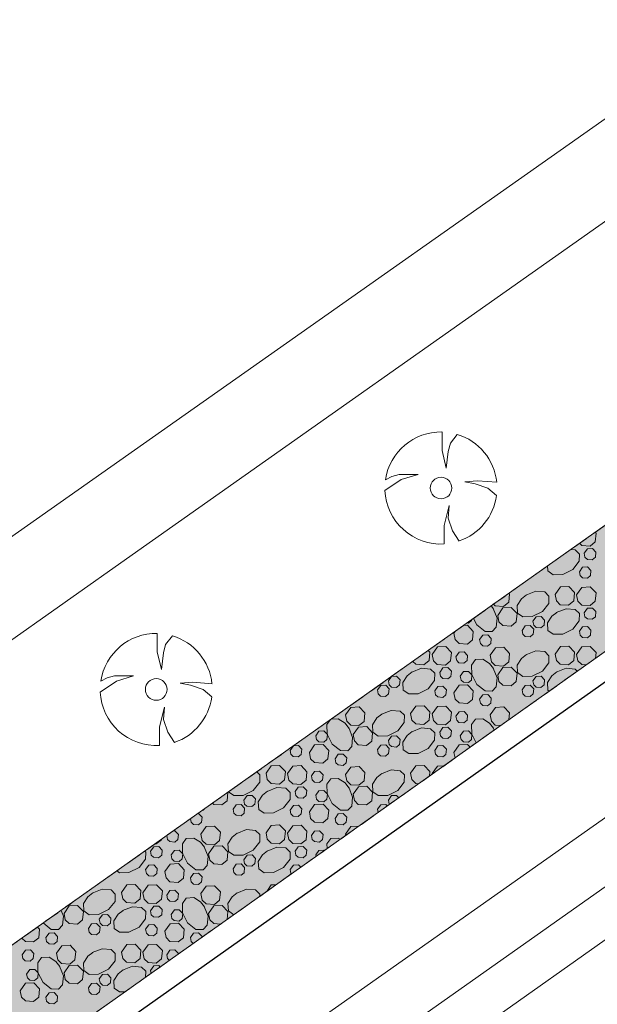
# Model space of a CAD drawing. Header units: metres. Extents: x 148425 to 149111, y 486065 to 486671.
# Tile 77 of 81: x 148882 to 148905, y 486482 to 486521. Entities that reach past the tile are written whole.
import ezdxf

# ---------------------------------------------------------------- set-up
doc = ezdxf.new("R2010")
doc.units = ezdxf.units.M
doc.header["$MEASUREMENT"] = 0
doc.linetypes.add('DGN Style 2', pattern=[1, 0.6, -0.4])
for name, color, linetype, lineweight in [('BWR-best-situatie', 2, 'Continuous', 13), ('BWR-verw-drain ø 60', 60, 'drainage60w', 30), ('BWR-verw-situatie', 214, 'DGN Style 2', 13), ('TOP-L-topo objecten punt', 7, 'Continuous', 0), ('TOP-L-topo objecten vlak', 7, 'Continuous', 0), ('WVB-alg-onderhoek', 7, 'Continuous', 30), ('WVB-pen-dik 013', 1, 'Continuous', 0), ('WVB-raster-20%', 254, 'Continuous', 30)]:
    doc.layers.add(name, color=color, linetype=linetype, lineweight=lineweight)
doc.styles.add('Style-WORKING', font='WORKING.shx')
doc.linetypes.add('drainage60w', pattern='A,2.1,["V",Style-WORKING,S=0.700002,R=0,X=-0.228,Y=-0.367],2.9,-0.32,0.02,-0.32,1,-0.32,5', length=11.98)

# ---------------------------------------------------------------- blocks, each defined once
blk = doc.blocks.new('BBOOM')
at = {"layer": 'BWR-best-situatie'}
for p, q in [((0.016, 0.603), (0.016, 0.9)), ((0.016, 0.804), (0.016, 0.871)), ((0.26, 0.861), (0.15, 0.72)), ((0.15, 0.72), (0.116, 0.586)), ((0.083, 0.318), (0.016, 0.603)), ((0.116, 0.586), (0.083, 0.318)), ((-0.787, 0.185), (-0.89, 0.134)), ((-0.67, 0.217), (-0.787, 0.185)), ((-0.368, 0.218), (-0.67, 0.217)), ((-0.637, 0.135), (-0.368, 0.218)), ((-0.9, -0.042), (-0.637, 0.135)), ((0.384, 0.1), (0.586, 0.117)), ((0.551, 0.067), (0.384, 0.1)), ((0.752, 0), (0.551, 0.067)), ((0.586, 0.117), (0.895, 0.092)), ((0.89, -0.121), (0.752, 0)), ((0.133, -0.283), (0.05, -0.603)), ((0.116, -0.484), (0.133, -0.283)), ((0.05, -0.603), (0.051, -0.899)), ((0.184, -0.685), (0.116, -0.484)), ((0.293, -0.851), (0.184, -0.685))]:
    blk.add_line(p, q, dxfattribs=at)
blk.add_circle((0, 0), 0.174, dxfattribs=at)
for start, end in [(88.9495, 171.4867), (5.8447, 73.1614), (182.6375, 273.2485), (289.0687, 352.197)]:
    blk.add_arc((-0.001, 0), 0.9, start, end, dxfattribs=at)

msp = doc.modelspace()

# ---------------------------------------------------------------- hatches: boundary and pattern name
at = {"layer": 'WVB-raster-20%', "linetype": 'Continuous', "lineweight": 0}
msp.add_hatch(color=256, dxfattribs=at).paths.add_polyline_path([(148924.789, 486510.032), (148922.439, 486513.361), (148903.543, 486500), (148747.547, 486389.546), (148744.596, 486388.204), (148728.278, 486376.797), (148726.384, 486374.527), (148583.29, 486273.18), (148579.06, 486270.35), (148577.545, 486269.321), (148570.335, 486264.284), (148554.904, 486255.134), (148557.704, 486250.188), (148559.694, 486251.626), (148727.071, 486370.042), (148730.958, 486371.59), (148748.805, 486384.219), (148750.944, 486386.728), (148910.697, 486500)], flags=0)

# ---------------------------------------------------------------- linework, layer by layer
at = {"layer": 'BWR-verw-drain ø 60', "linetype": 'drainage60w', "ltscale": 2.5, "flags": 128}
msp.add_lwpolyline([(148884.356, 486480.137), (148885.744, 486481.119), (148911.275, 486499.184), (148925.394, 486509.175)], dxfattribs=at)
at = {"layer": 'BWR-verw-situatie', "flags": 128}
for points in [[(148922.439, 486513.361), (148903.543, 486500), (148747.547, 486389.546), (148744.596, 486388.204), (148728.278, 486376.797), (148726.384, 486374.527), (148583.29, 486273.18), (148579.06, 486270.35), (148577.545, 486269.321), (148570.335, 486264.284), (148554.904, 486255.134)], [(148557.704, 486250.188), (148559.694, 486251.626), (148727.071, 486370.042), (148731.453, 486371.787), (148748.351, 486383.686), (148750.944, 486386.728), (148910.697, 486500), (148924.789, 486510.032)]]:
    msp.add_lwpolyline(points, dxfattribs=at)
at = {"layer": 'TOP-L-topo objecten vlak', "color": 7, "linetype": 'Continuous', "lineweight": 0}
for p, q in [((148886.245, 486500), (148916.703, 486521.484)), ((148927.99, 486505.498), (148565.2, 486249.74)), ((148929.298, 486503.645), (148567.034, 486248.258)), ((148930.304, 486502.219), (148568.866, 486247.415)), ((148554.63, 486266.09), (148886.245, 486500))]:
    msp.add_line(p, q, dxfattribs=at)
at = {"layer": 'TOP-L-topo objecten vlak', "color": 7, "linetype": 'Continuous', "lineweight": 0, "flags": 128}
msp.add_lwpolyline([(148914.761, 486524.236), (148880.36, 486500), (148552.46, 486268.99)], dxfattribs=at)
at = {"layer": 'WVB-alg-onderhoek', "lineweight": 40, "ltscale": 500}
msp.add_3dface([(148601.941, 486074.385), (149104.348, 486429.086), (148938.821, 486663.542), (148436.414, 486308.842)], dxfattribs=at)
at = {"layer": 'WVB-pen-dik 013'}
for p, q in [((148900.649, 486497.951), (148900.744, 486497.831)), ((148899.156, 486496.856), (148899.208, 486496.931)), ((148900.734, 486493.064), (148900.774, 486492.964)), ((148899.199, 486491.848), (148899.156, 486492.071)), ((148898.283, 486491.198), (148898.279, 486491.221)), ((148896.116, 486489.662), (148896.091, 486489.791)), ((148894.817, 486488.74), (148894.806, 486488.794)), ((148893.621, 486487.892), (148893.609, 486487.956)), ((148887.002, 486483.199), (148886.981, 486483.319))]:
    msp.add_line(p, q, dxfattribs=at)
at = {"layer": 'WVB-pen-dik 013', "flags": 128}
for points in [[(148904.823, 486500.905), (148904.861, 486500.866), (148904.826, 486500.529), (148904.619, 486500.356), (148904.289, 486500.379), (148904.201, 486500.465)], [(148903.846, 486500.214), (148904.019, 486500.199), (148904.191, 486500.034), (148904.184, 486499.744), (148903.924, 486499.409), (148903.521, 486499.209), (148903.141, 486499.204), (148902.926, 486499.354), (148902.915, 486499.555)], [(148904.389, 486500.066), (148904.514, 486500.249), (148904.716, 486500.259), (148904.856, 486500.114), (148904.834, 486499.909), (148904.709, 486499.806), (148904.511, 486499.821), (148904.416, 486499.911), (148904.389, 486500.066)], [(148904.189, 486499.326), (148904.316, 486499.506), (148904.516, 486499.519), (148904.656, 486499.374), (148904.634, 486499.169), (148904.511, 486499.064), (148904.311, 486499.081), (148904.219, 486499.171), (148904.189, 486499.326)], [(148903.219, 486498.411), (148903.429, 486498.711), (148903.766, 486498.729), (148903.996, 486498.486), (148903.964, 486498.149), (148903.756, 486497.976), (148903.424, 486498.001), (148903.269, 486498.154), (148903.219, 486498.411)], [(148904.081, 486498.399), (148904.294, 486498.696), (148904.629, 486498.716), (148904.861, 486498.474), (148904.826, 486498.136), (148904.619, 486497.964), (148904.289, 486497.986), (148904.134, 486498.139), (148904.081, 486498.399)], [(148901.368, 486498.46), (148901.389, 486498.439), (148901.354, 486498.101), (148901.146, 486497.929), (148900.816, 486497.951), (148900.746, 486498.02)], [(148902.046, 486498.386), (148902.439, 486498.544), (148902.801, 486498.511), (148902.971, 486498.346), (148902.966, 486498.054), (148902.704, 486497.721), (148902.301, 486497.521), (148901.924, 486497.514), (148901.709, 486497.666), (148901.691, 486497.969), (148901.864, 486498.239), (148902.064, 486498.396)], [(148900.734, 486497.849), (148900.891, 486497.456), (148900.856, 486497.094), (148900.696, 486496.924), (148900.404, 486496.929), (148900.071, 486497.191), (148899.941, 486497.45)], [(148900.914, 486497.571), (148901.124, 486497.871), (148901.459, 486497.889), (148901.691, 486497.646), (148901.659, 486497.309), (148901.451, 486497.136), (148901.119, 486497.161), (148900.964, 486497.314), (148900.914, 486497.571)], [(148903.264, 486497.681), (148903.659, 486497.839), (148904.019, 486497.806), (148904.191, 486497.641), (148904.184, 486497.351), (148903.924, 486497.016), (148903.521, 486496.816), (148903.141, 486496.811), (148902.926, 486496.961), (148902.909, 486497.266), (148903.084, 486497.534), (148903.281, 486497.691)], [(148904.389, 486497.674), (148904.514, 486497.856), (148904.716, 486497.866), (148904.856, 486497.721), (148904.834, 486497.516), (148904.709, 486497.414), (148904.511, 486497.429), (148904.416, 486497.519), (148904.389, 486497.674)], [(148902.329, 486497.334), (148902.456, 486497.511), (148902.656, 486497.524), (148902.796, 486497.379), (148902.774, 486497.174), (148902.649, 486497.071), (148902.451, 486497.086), (148902.359, 486497.176), (148902.329, 486497.334)], [(148899.539, 486497.165), (148899.704, 486497.174), (148899.934, 486496.931), (148899.901, 486496.594), (148899.694, 486496.421), (148899.361, 486496.446), (148899.206, 486496.599), (148899.156, 486496.856)], [(148899.861, 486497.393), (148899.859, 486497.369), (148899.734, 486497.264), (148899.684, 486497.267)], [(148901.894, 486496.969), (148902.021, 486497.149), (148902.221, 486497.161), (148902.359, 486497.014), (148902.339, 486496.811), (148902.216, 486496.706), (148902.016, 486496.724), (148901.924, 486496.814), (148901.894, 486496.969)], [(148904.189, 486496.934), (148904.316, 486497.114), (148904.516, 486497.126), (148904.656, 486496.981), (148904.634, 486496.776), (148904.511, 486496.671), (148904.311, 486496.689), (148904.219, 486496.779), (148904.189, 486496.934)], [(148900.186, 486496.599), (148900.314, 486496.779), (148900.514, 486496.789), (148900.654, 486496.644), (148900.634, 486496.441), (148900.509, 486496.336), (148900.311, 486496.351), (148900.216, 486496.441), (148900.186, 486496.599)], [(148898.279, 486496.006), (148898.491, 486496.304), (148898.826, 486496.324), (148899.059, 486496.081), (148899.024, 486495.744), (148898.816, 486495.571), (148898.486, 486495.594), (148898.331, 486495.746), (148898.279, 486496.006)], [(148900.609, 486495.971), (148900.821, 486496.269), (148901.156, 486496.289), (148901.389, 486496.046), (148901.354, 486495.709), (148901.146, 486495.536), (148900.816, 486495.559), (148900.661, 486495.711), (148900.609, 486495.971)], [(148903.219, 486496.019), (148903.429, 486496.319), (148903.766, 486496.336), (148903.996, 486496.094), (148903.964, 486495.756), (148903.756, 486495.584), (148903.424, 486495.609), (148903.269, 486495.761), (148903.219, 486496.019)], [(148904.081, 486496.006), (148904.294, 486496.304), (148904.629, 486496.324), (148904.861, 486496.081), (148904.837, 486495.845)], [(148898.126, 486496.165), (148898.194, 486496.094), (148898.161, 486495.756), (148897.954, 486495.584), (148897.621, 486495.609), (148897.504, 486495.724)], [(148899.236, 486495.911), (148899.364, 486496.091), (148899.564, 486496.104), (148899.704, 486495.959), (148899.681, 486495.754), (148899.559, 486495.649), (148899.359, 486495.666), (148899.266, 486495.756), (148899.236, 486495.911)], [(148902.046, 486495.994), (148902.439, 486496.151), (148902.801, 486496.119), (148902.971, 486495.954), (148902.966, 486495.661), (148902.704, 486495.329), (148902.301, 486495.129), (148901.924, 486495.121), (148901.709, 486495.274), (148901.691, 486495.576), (148901.864, 486495.846), (148902.064, 486496.004)], [(148904.465, 486495.582), (148904.289, 486495.594), (148904.134, 486495.746), (148904.081, 486496.006)], [(148898.586, 486495.281), (148898.711, 486495.464), (148898.914, 486495.474), (148899.054, 486495.329), (148899.031, 486495.124), (148898.906, 486495.021), (148898.709, 486495.036), (148898.614, 486495.126), (148898.586, 486495.281)], [(148900.734, 486495.456), (148900.891, 486495.064), (148900.856, 486494.701), (148900.696, 486494.531), (148900.404, 486494.536), (148900.071, 486494.799), (148899.869, 486495.201), (148899.864, 486495.579), (148900.016, 486495.794), (148900.316, 486495.811), (148900.586, 486495.639), (148900.744, 486495.439)], [(148900.914, 486495.179), (148901.124, 486495.479), (148901.459, 486495.496), (148901.691, 486495.254), (148901.659, 486494.916), (148901.451, 486494.744), (148901.119, 486494.769), (148900.964, 486494.921), (148900.914, 486495.179)], [(148896.526, 486494.941), (148896.654, 486495.119), (148896.854, 486495.131), (148896.994, 486494.986), (148896.971, 486494.781), (148896.846, 486494.679), (148896.649, 486494.694), (148896.556, 486494.784), (148896.526, 486494.941)], [(148897.461, 486495.289), (148897.856, 486495.446), (148898.216, 486495.414), (148898.389, 486495.249), (148898.381, 486494.959), (148898.121, 486494.624), (148897.719, 486494.424), (148897.339, 486494.419), (148897.124, 486494.569), (148897.106, 486494.874), (148897.281, 486495.141), (148897.479, 486495.299)], [(148899.411, 486495.134), (148899.539, 486495.314), (148899.739, 486495.324), (148899.879, 486495.179), (148899.859, 486494.976), (148899.734, 486494.871), (148899.536, 486494.886), (148899.441, 486494.976), (148899.411, 486495.134)], [(148902.329, 486494.941), (148902.456, 486495.119), (148902.656, 486495.131), (148902.796, 486494.986), (148902.774, 486494.781), (148902.649, 486494.679), (148902.451, 486494.694), (148902.359, 486494.784), (148902.329, 486494.941)], [(148902.982, 486494.53), (148902.926, 486494.569), (148902.909, 486494.874), (148903.084, 486495.141), (148903.281, 486495.299)], [(148903.264, 486495.289), (148903.659, 486495.446), (148904.019, 486495.414), (148904.108, 486495.328)], [(148896.091, 486494.576), (148896.219, 486494.756), (148896.419, 486494.769), (148896.556, 486494.621), (148896.536, 486494.419), (148896.414, 486494.314), (148896.214, 486494.331), (148896.121, 486494.421), (148896.091, 486494.576)], [(148898.386, 486494.541), (148898.514, 486494.721), (148898.714, 486494.734), (148898.854, 486494.589), (148898.831, 486494.384), (148898.709, 486494.279), (148898.509, 486494.296), (148898.416, 486494.386), (148898.386, 486494.541)], [(148899.156, 486494.464), (148899.366, 486494.764), (148899.704, 486494.781), (148899.934, 486494.539), (148899.901, 486494.201), (148899.694, 486494.029), (148899.361, 486494.054), (148899.206, 486494.206), (148899.156, 486494.464)], [(148901.894, 486494.576), (148902.021, 486494.756), (148902.221, 486494.769), (148902.359, 486494.621), (148902.339, 486494.419), (148902.216, 486494.314), (148902.016, 486494.331), (148901.924, 486494.421), (148901.894, 486494.576)], [(148900.186, 486494.206), (148900.314, 486494.386), (148900.514, 486494.396), (148900.654, 486494.251), (148900.634, 486494.049), (148900.509, 486493.944), (148900.311, 486493.959), (148900.216, 486494.049), (148900.186, 486494.206)], [(148894.806, 486493.579), (148895.019, 486493.876), (148895.354, 486493.896), (148895.586, 486493.654), (148895.551, 486493.316), (148895.344, 486493.144), (148895.014, 486493.166), (148894.859, 486493.319), (148894.806, 486493.579)], [(148897.416, 486493.626), (148897.626, 486493.926), (148897.964, 486493.944), (148898.194, 486493.701), (148898.161, 486493.364), (148897.954, 486493.191), (148897.621, 486493.216), (148897.466, 486493.369), (148897.416, 486493.626)], [(148898.279, 486493.614), (148898.491, 486493.911), (148898.826, 486493.931), (148899.059, 486493.689), (148899.024, 486493.351), (148898.816, 486493.179), (148898.486, 486493.201), (148898.331, 486493.354), (148898.279, 486493.614)], [(148900.609, 486493.579), (148900.821, 486493.876), (148901.156, 486493.896), (148901.389, 486493.654), (148901.36, 486493.38)], [(148896.244, 486493.601), (148896.636, 486493.759), (148896.999, 486493.726), (148897.169, 486493.561), (148897.164, 486493.269), (148896.901, 486492.936), (148896.499, 486492.736), (148896.121, 486492.729), (148895.906, 486492.881), (148895.889, 486493.184), (148896.061, 486493.454), (148896.261, 486493.611)], [(148899.236, 486493.519), (148899.364, 486493.699), (148899.564, 486493.711), (148899.704, 486493.566), (148899.681, 486493.361), (148899.559, 486493.256), (148899.359, 486493.274), (148899.266, 486493.364), (148899.236, 486493.519)], [(148901.037, 486493.151), (148900.816, 486493.166), (148900.661, 486493.319), (148900.609, 486493.579)], [(148894.931, 486493.064), (148895.089, 486492.671), (148895.054, 486492.309), (148894.894, 486492.139), (148894.601, 486492.144), (148894.269, 486492.406), (148894.066, 486492.809), (148894.061, 486493.186), (148894.204, 486493.387)], [(148894.224, 486493.402), (148894.514, 486493.419), (148894.784, 486493.246), (148894.941, 486493.046)], [(148895.111, 486492.786), (148895.321, 486493.086), (148895.656, 486493.104), (148895.889, 486492.861), (148895.856, 486492.524), (148895.649, 486492.351), (148895.316, 486492.376), (148895.161, 486492.529), (148895.111, 486492.786)], [(148900.049, 486492.45), (148899.869, 486492.809), (148899.864, 486493.186), (148900.016, 486493.401), (148900.316, 486493.419), (148900.586, 486493.246), (148900.744, 486493.046)], [(148893.609, 486492.741), (148893.736, 486492.921), (148893.936, 486492.931), (148894.076, 486492.786), (148894.056, 486492.584), (148893.931, 486492.479), (148893.734, 486492.494), (148893.639, 486492.584), (148893.609, 486492.741)], [(148896.526, 486492.549), (148896.654, 486492.726), (148896.854, 486492.739), (148896.994, 486492.594), (148896.971, 486492.389), (148896.846, 486492.286), (148896.649, 486492.301), (148896.556, 486492.391), (148896.526, 486492.549)], [(148897.461, 486492.896), (148897.856, 486493.054), (148898.216, 486493.021), (148898.389, 486492.856), (148898.381, 486492.566), (148898.121, 486492.231), (148897.719, 486492.031), (148897.339, 486492.026), (148897.124, 486492.176), (148897.106, 486492.481), (148897.281, 486492.749), (148897.479, 486492.906)], [(148898.586, 486492.889), (148898.711, 486493.071), (148898.914, 486493.081), (148899.054, 486492.936), (148899.031, 486492.731), (148898.906, 486492.629), (148898.709, 486492.644), (148898.614, 486492.734), (148898.586, 486492.889)], [(148899.411, 486492.741), (148899.539, 486492.921), (148899.739, 486492.931), (148899.879, 486492.786), (148899.859, 486492.584), (148899.734, 486492.479), (148899.536, 486492.494), (148899.441, 486492.584), (148899.411, 486492.741)], [(148892.584, 486492.149), (148892.711, 486492.329), (148892.911, 486492.341), (148893.051, 486492.196), (148893.029, 486491.991), (148892.906, 486491.886), (148892.706, 486491.904), (148892.614, 486491.994), (148892.584, 486492.149)], [(148893.354, 486492.071), (148893.564, 486492.371), (148893.901, 486492.389), (148894.131, 486492.146), (148894.099, 486491.809), (148893.891, 486491.636), (148893.559, 486491.661), (148893.404, 486491.814), (148893.354, 486492.071)], [(148896.091, 486492.184), (148896.219, 486492.364), (148896.419, 486492.376), (148896.556, 486492.229), (148896.536, 486492.026), (148896.414, 486491.921), (148896.214, 486491.939), (148896.121, 486492.029), (148896.091, 486492.184)], [(148898.386, 486492.149), (148898.514, 486492.329), (148898.714, 486492.341), (148898.854, 486492.196), (148898.831, 486491.991), (148898.709, 486491.886), (148898.509, 486491.904), (148898.416, 486491.994), (148898.386, 486492.149)], [(148899.156, 486492.071), (148899.366, 486492.371), (148899.704, 486492.389), (148899.808, 486492.279)], [(148894.384, 486491.814), (148894.511, 486491.994), (148894.711, 486492.004), (148894.851, 486491.859), (148894.831, 486491.656), (148894.706, 486491.551), (148894.509, 486491.566), (148894.414, 486491.656), (148894.384, 486491.814)], [(148891.614, 486491.234), (148891.824, 486491.534), (148892.161, 486491.551), (148892.391, 486491.309), (148892.359, 486490.971), (148892.151, 486490.799), (148891.819, 486490.824), (148891.664, 486490.976), (148891.614, 486491.234)], [(148892.476, 486491.221), (148892.689, 486491.519), (148893.024, 486491.539), (148893.256, 486491.296), (148893.221, 486490.959), (148893.014, 486490.786), (148892.684, 486490.809), (148892.529, 486490.961), (148892.476, 486491.221)], [(148897.416, 486491.234), (148897.626, 486491.534), (148897.964, 486491.551), (148898.194, 486491.309), (148898.176, 486491.122)], [(148898.279, 486491.221), (148898.491, 486491.519), (148898.758, 486491.534)], [(148891.241, 486491.29), (148891.366, 486491.169), (148891.361, 486490.876), (148891.099, 486490.544), (148890.696, 486490.344), (148890.319, 486490.336), (148890.107, 486490.486)], [(148893.434, 486491.126), (148893.561, 486491.306), (148893.761, 486491.319), (148893.901, 486491.174), (148893.879, 486490.969), (148893.756, 486490.864), (148893.556, 486490.881), (148893.464, 486490.971), (148893.434, 486491.126)], [(148894.806, 486491.186), (148895.019, 486491.484), (148895.354, 486491.504), (148895.586, 486491.261), (148895.551, 486490.924), (148895.344, 486490.751), (148895.014, 486490.774), (148894.859, 486490.926), (148894.806, 486491.186)], [(148896.244, 486491.209), (148896.636, 486491.366), (148896.999, 486491.334), (148897.169, 486491.169), (148897.164, 486490.876), (148896.901, 486490.544), (148896.499, 486490.344), (148896.121, 486490.336), (148895.906, 486490.489), (148895.889, 486490.791), (148896.061, 486491.061), (148896.261, 486491.219)], [(148897.742, 486490.814), (148897.621, 486490.824), (148897.466, 486490.976), (148897.416, 486491.234)], [(148894.931, 486490.671), (148895.089, 486490.279), (148895.054, 486489.916), (148894.894, 486489.746), (148894.601, 486489.751), (148894.269, 486490.014), (148894.066, 486490.416), (148894.061, 486490.794), (148894.214, 486491.009), (148894.514, 486491.026), (148894.784, 486490.854), (148894.941, 486490.654)], [(148890.084, 486490.47), (148890.086, 486490.469), (148890.054, 486490.131), (148889.846, 486489.959), (148889.514, 486489.984), (148889.465, 486490.032)], [(148890.724, 486490.156), (148890.851, 486490.334), (148891.051, 486490.346), (148891.191, 486490.201), (148891.169, 486489.996), (148891.044, 486489.894), (148890.846, 486489.909), (148890.754, 486489.999), (148890.724, 486490.156)], [(148891.659, 486490.504), (148892.054, 486490.661), (148892.414, 486490.629), (148892.586, 486490.464), (148892.579, 486490.174), (148892.319, 486489.839), (148891.916, 486489.639), (148891.536, 486489.634), (148891.321, 486489.784), (148891.304, 486490.089), (148891.479, 486490.356), (148891.676, 486490.514)], [(148892.784, 486490.496), (148892.909, 486490.679), (148893.111, 486490.689), (148893.251, 486490.544), (148893.229, 486490.339), (148893.104, 486490.236), (148892.906, 486490.251), (148892.811, 486490.341), (148892.784, 486490.496)], [(148893.609, 486490.349), (148893.736, 486490.529), (148893.936, 486490.539), (148894.076, 486490.394), (148894.056, 486490.191), (148893.931, 486490.086), (148893.734, 486490.101), (148893.639, 486490.191), (148893.609, 486490.349)], [(148895.111, 486490.394), (148895.321, 486490.694), (148895.656, 486490.711), (148895.889, 486490.469), (148895.856, 486490.131), (148895.649, 486489.959), (148895.316, 486489.984), (148895.161, 486490.136), (148895.111, 486490.394)], [(148896.526, 486490.156), (148896.654, 486490.334), (148896.854, 486490.346), (148896.946, 486490.25)], [(148890.289, 486489.791), (148890.416, 486489.971), (148890.616, 486489.984), (148890.754, 486489.836), (148890.734, 486489.634), (148890.611, 486489.529), (148890.411, 486489.546), (148890.319, 486489.636), (148890.289, 486489.791)], [(148892.584, 486489.756), (148892.711, 486489.936), (148892.911, 486489.949), (148893.051, 486489.804), (148893.029, 486489.599), (148892.906, 486489.494), (148892.706, 486489.511), (148892.614, 486489.601), (148892.584, 486489.756)], [(148893.354, 486489.679), (148893.564, 486489.979), (148893.901, 486489.996), (148894.131, 486489.754), (148894.099, 486489.416), (148893.891, 486489.244), (148893.559, 486489.269), (148893.404, 486489.421), (148893.354, 486489.679)], [(148896.091, 486489.791), (148896.219, 486489.971), (148896.419, 486489.984), (148896.479, 486489.919)], [(148896.571, 486489.984), (148896.556, 486489.999), (148896.526, 486490.156)], [(148888.868, 486489.609), (148888.909, 486489.611), (148889.049, 486489.466), (148889.029, 486489.264), (148888.904, 486489.159), (148888.706, 486489.174), (148888.611, 486489.264), (148888.584, 486489.408)], [(148889.151, 486489.81), (148889.091, 486489.746), (148889.062, 486489.747)], [(148894.384, 486489.421), (148894.511, 486489.601), (148894.711, 486489.611), (148894.851, 486489.466), (148894.831, 486489.264), (148894.706, 486489.159), (148894.509, 486489.174), (148894.414, 486489.264), (148894.384, 486489.421)], [(148891.614, 486488.841), (148891.824, 486489.141), (148892.161, 486489.159), (148892.391, 486488.916), (148892.359, 486488.579), (148892.151, 486488.406), (148891.819, 486488.431), (148891.664, 486488.584), (148891.614, 486488.841)], [(148892.476, 486488.829), (148892.689, 486489.126), (148893.024, 486489.146), (148893.256, 486488.904), (148893.221, 486488.566), (148893.014, 486488.394), (148892.684, 486488.416), (148892.529, 486488.569), (148892.476, 486488.829)], [(148887.898, 486488.922), (148887.959, 486488.926), (148888.099, 486488.781), (148888.076, 486488.576), (148887.954, 486488.471), (148887.754, 486488.489), (148887.661, 486488.579), (148887.631, 486488.733)], [(148889.004, 486488.794), (148889.216, 486489.091), (148889.551, 486489.111), (148889.784, 486488.869), (148889.749, 486488.531), (148889.541, 486488.359), (148889.211, 486488.381), (148889.056, 486488.534), (148889.004, 486488.794)], [(148890.441, 486488.816), (148890.834, 486488.974), (148891.196, 486488.941), (148891.366, 486488.776), (148891.361, 486488.484), (148891.099, 486488.151), (148890.696, 486487.951), (148890.319, 486487.944), (148890.104, 486488.096), (148890.086, 486488.399), (148890.259, 486488.669), (148890.459, 486488.826)], [(148893.434, 486488.734), (148893.561, 486488.914), (148893.761, 486488.926), (148893.901, 486488.781), (148893.879, 486488.576), (148893.756, 486488.471), (148893.556, 486488.489), (148893.464, 486488.579), (148893.434, 486488.734)], [(148894.806, 486488.794), (148895.019, 486489.091), (148895.339, 486489.11)], [(148887.42, 486488.584), (148887.419, 486488.566), (148887.211, 486488.394), (148887.156, 486488.397)], [(148889.129, 486488.279), (148889.286, 486487.886), (148889.251, 486487.524), (148889.091, 486487.354), (148888.799, 486487.359), (148888.466, 486487.621), (148888.264, 486488.024), (148888.259, 486488.401), (148888.411, 486488.616), (148888.711, 486488.634), (148888.981, 486488.461), (148889.139, 486488.261)], [(148894.064, 486488.206), (148894.061, 486488.401), (148894.214, 486488.616), (148894.514, 486488.634), (148894.594, 486488.582)], [(148886.746, 486488.107), (148886.784, 486488.071), (148886.776, 486487.781), (148886.516, 486487.446), (148886.114, 486487.246), (148885.734, 486487.241), (148885.628, 486487.315)], [(148886.981, 486488.104), (148887.106, 486488.286), (148887.309, 486488.296), (148887.449, 486488.151), (148887.426, 486487.946), (148887.301, 486487.844), (148887.104, 486487.859), (148887.009, 486487.949), (148886.981, 486488.104)], [(148887.806, 486487.956), (148887.934, 486488.136), (148888.134, 486488.146), (148888.274, 486488.001), (148888.254, 486487.799), (148888.129, 486487.694), (148887.931, 486487.709), (148887.836, 486487.799), (148887.806, 486487.956)], [(148889.309, 486488.001), (148889.519, 486488.301), (148889.854, 486488.319), (148890.086, 486488.076), (148890.054, 486487.739), (148889.846, 486487.566), (148889.514, 486487.591), (148889.359, 486487.744), (148889.309, 486488.001)], [(148891.659, 486488.111), (148892.054, 486488.269), (148892.414, 486488.236), (148892.586, 486488.071), (148892.579, 486487.781), (148892.319, 486487.446), (148891.916, 486487.246), (148891.536, 486487.241), (148891.321, 486487.391), (148891.304, 486487.696), (148891.479, 486487.964), (148891.676, 486488.121)], [(148892.784, 486488.104), (148892.909, 486488.286), (148893.111, 486488.296), (148893.251, 486488.151), (148893.229, 486487.946), (148893.104, 486487.844), (148892.906, 486487.859), (148892.811, 486487.949), (148892.784, 486488.104)], [(148893.609, 486487.956), (148893.736, 486488.136), (148893.936, 486488.146), (148893.953, 486488.128)], [(148887.551, 486487.286), (148887.761, 486487.586), (148888.099, 486487.604), (148888.329, 486487.361), (148888.296, 486487.024), (148888.089, 486486.851), (148887.756, 486486.876), (148887.601, 486487.029), (148887.551, 486487.286)], [(148890.289, 486487.399), (148890.416, 486487.579), (148890.616, 486487.591), (148890.754, 486487.444), (148890.734, 486487.241), (148890.611, 486487.136), (148890.411, 486487.154), (148890.319, 486487.244), (148890.289, 486487.399)], [(148890.724, 486487.764), (148890.851, 486487.941), (148891.051, 486487.954), (148891.191, 486487.809), (148891.169, 486487.604), (148891.044, 486487.501), (148890.846, 486487.516), (148890.754, 486487.606), (148890.724, 486487.764)], [(148886.781, 486487.364), (148886.909, 486487.544), (148887.109, 486487.556), (148887.249, 486487.411), (148887.226, 486487.206), (148887.104, 486487.101), (148886.904, 486487.119), (148886.811, 486487.209), (148886.781, 486487.364)], [(148888.581, 486487.029), (148888.709, 486487.209), (148888.909, 486487.219), (148889.049, 486487.074), (148889.029, 486486.871), (148888.904, 486486.766), (148888.706, 486486.781), (148888.611, 486486.871), (148888.581, 486487.029)], [(148892.584, 486487.364), (148892.711, 486487.544), (148892.911, 486487.556), (148893.007, 486487.457)], [(148892.632, 486487.191), (148892.614, 486487.209), (148892.584, 486487.364)], [(148884.639, 486486.424), (148885.031, 486486.581), (148885.394, 486486.549), (148885.564, 486486.384), (148885.559, 486486.091), (148885.296, 486485.759), (148884.894, 486485.559), (148884.516, 486485.551), (148884.301, 486485.704), (148884.284, 486486.006), (148884.456, 486486.276), (148884.656, 486486.434)], [(148885.811, 486486.449), (148886.021, 486486.749), (148886.359, 486486.766), (148886.589, 486486.524), (148886.556, 486486.186), (148886.349, 486486.014), (148886.016, 486486.039), (148885.861, 486486.191), (148885.811, 486486.449)], [(148886.674, 486486.436), (148886.886, 486486.734), (148887.221, 486486.754), (148887.454, 486486.511), (148887.419, 486486.174), (148887.211, 486486.001), (148886.881, 486486.024), (148886.726, 486486.176), (148886.674, 486486.436)], [(148887.631, 486486.341), (148887.759, 486486.521), (148887.959, 486486.534), (148888.099, 486486.389), (148888.076, 486486.184), (148887.954, 486486.079), (148887.754, 486486.096), (148887.661, 486486.186), (148887.631, 486486.341)], [(148889.004, 486486.401), (148889.216, 486486.699), (148889.551, 486486.719), (148889.784, 486486.476), (148889.749, 486486.139), (148889.541, 486485.966), (148889.211, 486485.989), (148889.056, 486486.141), (148889.004, 486486.401)], [(148890.319, 486485.551), (148890.319, 486485.551), (148890.104, 486485.704), (148890.086, 486486.006), (148890.259, 486486.276), (148890.459, 486486.434)], [(148890.441, 486486.424), (148890.834, 486486.581), (148891.196, 486486.549), (148891.366, 486486.384), (148891.365, 486486.292)], [(148891.642, 486486.489), (148891.824, 486486.749), (148892.022, 486486.759)], [(148883.83, 486486.042), (148883.739, 486485.966), (148883.724, 486485.967)], [(148889.129, 486485.886), (148889.286, 486485.494), (148889.251, 486485.131), (148889.091, 486484.961), (148888.799, 486484.966), (148888.466, 486485.229), (148888.264, 486485.631), (148888.259, 486486.009), (148888.411, 486486.224), (148888.711, 486486.241), (148888.981, 486486.069), (148889.139, 486485.869)], [(148883.389, 486485.73), (148883.484, 486485.494), (148883.449, 486485.131), (148883.289, 486484.961), (148882.996, 486484.966), (148882.672, 486485.222)], [(148883.506, 486485.609), (148883.716, 486485.909), (148884.051, 486485.926), (148884.284, 486485.684), (148884.251, 486485.346), (148884.044, 486485.174), (148883.711, 486485.199), (148883.556, 486485.351), (148883.506, 486485.609)], [(148885.856, 486485.719), (148886.251, 486485.876), (148886.611, 486485.844), (148886.784, 486485.679), (148886.776, 486485.389), (148886.516, 486485.054), (148886.114, 486484.854), (148885.734, 486484.849), (148885.519, 486484.999), (148885.501, 486485.304), (148885.676, 486485.571), (148885.874, 486485.729)], [(148886.981, 486485.711), (148887.106, 486485.894), (148887.309, 486485.904), (148887.449, 486485.759), (148887.426, 486485.554), (148887.301, 486485.451), (148887.104, 486485.466), (148887.009, 486485.556), (148886.981, 486485.711)], [(148887.806, 486485.564), (148887.934, 486485.744), (148888.134, 486485.754), (148888.274, 486485.609), (148888.254, 486485.406), (148888.129, 486485.301), (148887.931, 486485.316), (148887.836, 486485.406), (148887.806, 486485.564)], [(148889.309, 486485.609), (148889.519, 486485.909), (148889.854, 486485.926), (148890.086, 486485.684), (148890.055, 486485.364)], [(148889.792, 486485.178), (148889.514, 486485.199), (148889.359, 486485.351), (148889.309, 486485.609)], [(148884.486, 486485.006), (148884.614, 486485.186), (148884.814, 486485.199), (148884.951, 486485.051), (148884.931, 486484.849), (148884.809, 486484.744), (148884.609, 486484.761), (148884.516, 486484.851), (148884.486, 486485.006)], [(148884.921, 486485.371), (148885.049, 486485.549), (148885.249, 486485.561), (148885.389, 486485.416), (148885.366, 486485.211), (148885.241, 486485.109), (148885.044, 486485.124), (148884.951, 486485.214), (148884.921, 486485.371)], [(148887.551, 486484.894), (148887.761, 486485.194), (148888.099, 486485.211), (148888.329, 486484.969), (148888.296, 486484.631), (148888.089, 486484.459), (148887.756, 486484.484), (148887.601, 486484.636), (148887.551, 486484.894)], [(148882.441, 486485.058), (148882.526, 486484.969), (148882.494, 486484.631), (148882.286, 486484.459), (148881.954, 486484.484), (148881.818, 486484.617)], [(148882.779, 486484.636), (148882.906, 486484.816), (148883.106, 486484.826), (148883.246, 486484.681), (148883.226, 486484.479), (148883.101, 486484.374), (148882.904, 486484.389), (148882.809, 486484.479), (148882.779, 486484.636)], [(148886.781, 486484.971), (148886.909, 486485.151), (148887.109, 486485.164), (148887.249, 486485.019), (148887.226, 486484.814), (148887.104, 486484.709), (148886.904, 486484.726), (148886.811, 486484.816), (148886.781, 486484.971)], [(148888.581, 486484.636), (148888.709, 486484.816), (148888.909, 486484.826), (148889.049, 486484.681), (148889.045, 486484.648)], [(148888.695, 486484.399), (148888.611, 486484.479), (148888.581, 486484.636)], [(148881.829, 486483.949), (148881.956, 486484.129), (148882.156, 486484.141), (148882.296, 486483.996), (148882.274, 486483.791), (148882.151, 486483.686), (148881.951, 486483.704), (148881.859, 486483.794), (148881.829, 486483.949)], [(148883.201, 486484.009), (148883.414, 486484.306), (148883.749, 486484.326), (148883.981, 486484.084), (148883.946, 486483.746), (148883.739, 486483.574), (148883.409, 486483.596), (148883.254, 486483.749), (148883.201, 486484.009)], [(148884.639, 486484.031), (148885.031, 486484.189), (148885.394, 486484.156), (148885.564, 486483.991), (148885.559, 486483.699), (148885.296, 486483.366), (148884.894, 486483.166), (148884.516, 486483.159), (148884.301, 486483.311), (148884.284, 486483.614), (148884.456, 486483.884), (148884.656, 486484.041)], [(148885.811, 486484.056), (148886.021, 486484.356), (148886.359, 486484.374), (148886.589, 486484.131), (148886.556, 486483.794), (148886.349, 486483.621), (148886.016, 486483.646), (148885.861, 486483.799), (148885.811, 486484.056)], [(148886.674, 486484.044), (148886.886, 486484.341), (148887.221, 486484.361), (148887.454, 486484.119), (148887.419, 486483.781), (148887.211, 486483.609), (148886.881, 486483.631), (148886.726, 486483.784), (148886.674, 486484.044)], [(148887.631, 486483.949), (148887.759, 486484.129), (148887.959, 486484.141), (148888.099, 486483.996), (148888.096, 486483.975)], [(148883.326, 486483.494), (148883.484, 486483.101), (148883.449, 486482.739), (148883.289, 486482.569), (148882.996, 486482.574), (148882.664, 486482.836), (148882.461, 486483.239), (148882.456, 486483.616), (148882.609, 486483.831), (148882.909, 486483.849), (148883.179, 486483.676), (148883.336, 486483.476)], [(148887.737, 486483.72), (148887.661, 486483.794), (148887.631, 486483.949)], [(148882.004, 486483.171), (148882.131, 486483.351), (148882.331, 486483.361), (148882.471, 486483.216), (148882.451, 486483.014), (148882.326, 486482.909), (148882.129, 486482.924), (148882.034, 486483.014), (148882.004, 486483.171)], [(148883.506, 486483.216), (148883.716, 486483.516), (148884.051, 486483.534), (148884.284, 486483.291), (148884.251, 486482.954), (148884.044, 486482.781), (148883.711, 486482.806), (148883.556, 486482.959), (148883.506, 486483.216)], [(148885.958, 486482.459), (148885.734, 486482.456), (148885.519, 486482.606), (148885.501, 486482.911), (148885.676, 486483.179), (148885.874, 486483.336)], [(148885.856, 486483.326), (148886.251, 486483.484), (148886.611, 486483.451), (148886.784, 486483.286), (148886.777, 486483.04)], [(148886.981, 486483.319), (148887.106, 486483.501), (148887.309, 486483.511), (148887.363, 486483.455)], [(148881.749, 486482.501), (148881.959, 486482.801), (148882.296, 486482.819), (148882.526, 486482.576), (148882.494, 486482.239), (148882.286, 486482.066), (148881.954, 486482.091), (148881.799, 486482.244), (148881.749, 486482.501)], [(148884.921, 486482.979), (148885.049, 486483.156), (148885.249, 486483.169), (148885.389, 486483.024), (148885.366, 486482.819), (148885.241, 486482.716), (148885.044, 486482.731), (148884.951, 486482.821), (148884.921, 486482.979)], [(148882.779, 486482.244), (148882.906, 486482.424), (148883.106, 486482.434), (148883.246, 486482.289), (148883.226, 486482.086), (148883.101, 486481.981), (148882.904, 486481.996), (148882.809, 486482.086), (148882.779, 486482.244)], [(148884.486, 486482.614), (148884.614, 486482.794), (148884.814, 486482.806), (148884.951, 486482.659), (148884.931, 486482.456), (148884.809, 486482.351), (148884.609, 486482.369), (148884.516, 486482.459), (148884.486, 486482.614)]]:
    msp.add_lwpolyline(points, dxfattribs=at)
at = {"layer": 'WVB-raster-20%', "linetype": 'Continuous', "lineweight": 0, "flags": 128}
msp.add_lwpolyline([(148924.789, 486510.032), (148922.439, 486513.361), (148903.543, 486500), (148747.547, 486389.546), (148744.596, 486388.204), (148728.278, 486376.797), (148726.384, 486374.527), (148583.29, 486273.18), (148579.06, 486270.35), (148577.545, 486269.321), (148570.335, 486264.284), (148554.904, 486255.134), (148557.704, 486250.188), (148559.694, 486251.626), (148727.071, 486370.042), (148730.958, 486371.59), (148748.805, 486384.219), (148750.944, 486386.728), (148910.697, 486500)], close=True, dxfattribs=at)

# ---------------------------------------------------------------- block references
at = {"layer": 'TOP-L-topo objecten punt', "color": 7, "linetype": 'Continuous', "lineweight": 0, "xscale": 2.5, "yscale": 2.5, "zscale": 2.5}
for p in [(148898.637, 486502.685), (148887.209, 486494.598)]:
    msp.add_blockref('BBOOM', p, dxfattribs=at)

doc.saveas('drawing.dxf')
